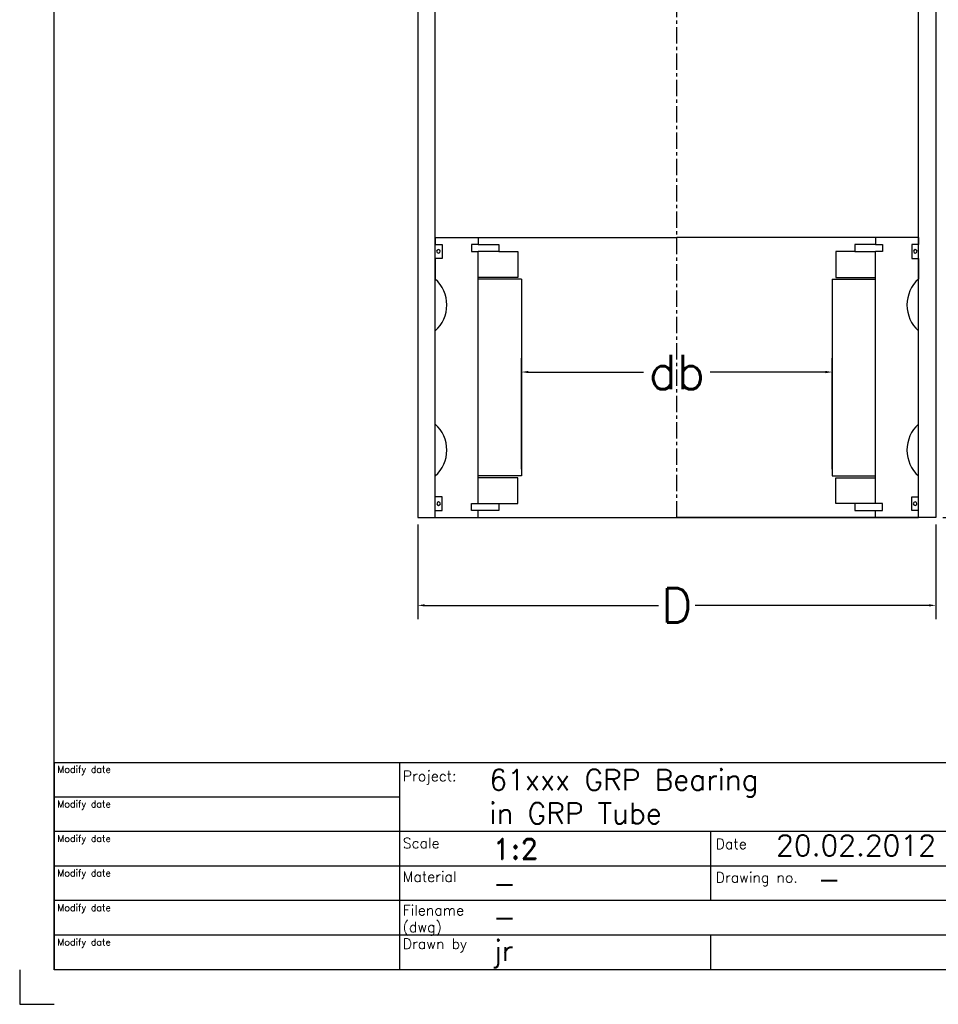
# Model space of a CAD drawing. Extents: x -770 to 200, y -179 to 391.
# Tile 1 of 6: x -770 to -504, y -179 to 106. Entities that reach past the tile are written whole.
import ezdxf

# ---------------------------------------------------------------- set-up
doc = ezdxf.new("R2010")
doc.units = 0
doc.header["$LTSCALE"] = 0.15
doc.linetypes.add('CENTER', pattern=[50.8, 31.75, -6.35, 6.35, -6.35])
doc.layers.get('0').update_dxf_attribs({"linetype": 'CONTINUOUS'})
doc.layers.get('DEFPOINTS').update_dxf_attribs({"linetype": 'CONTINUOUS'})
for name, color, linetype in [('CENTER', 9, 'CENTER'), ('DIMS', 7, 'CONTINUOUS'), ('LEJEHUS', 5, 'CONTINUOUS'), ('RAMME', 7, 'CONTINUOUS'), ('YDERHUS', 3, 'CONTINUOUS')]:
    doc.layers.add(name, color=color, linetype=linetype)
doc.styles.add('ROMAND', font='romand')
doc.styles.add('ROMANS', font='romans')
doc.dimstyles.new('JAN', dxfattribs={"dimtxt": 2, "dimasz": 2, "dimexe": 4, "dimexo": 2, "dimgap": 2, "dimtad": 0, "dimtih": 1, "dimtoh": 1, "dimdsep": 46, "dimtxsty": 'ROMANS', "dimcen": 2.97, "dimadec": 0, "dimazin": 0, "dimtfac": 0.65, "dimtofl": 0, "dimtmove": 2, "dimatfit": 3, "dimfxl": 1, "dimtolj": 1, "dimarcsym": 0})

# ---------------------------------------------------------------- blocks, each defined once
blk = doc.blocks.new('6S090150B')
for p, q in [((-70, 40.5), (-57.5, 40.5)), ((-70, 40.5), (-70, 38.5)), ((-57.5, 40.5), (0, 40.5)), ((-57.5, 40.5), (-57.5, 38.5)), ((57.5, 40.5), (0, 40.5)), ((57.5, 40.5), (57.5, 38.5)), ((70, 40.5), (57.5, 40.5)), ((70, 40.5), (70, 38.5)), ((-70, 38.5), (-68, 38.5)), ((-68, 38.5), (-68, 34.5)), ((-57.5, 38.5), (-59.5, 38.5)), ((-59.5, 38.5), (-59.5, 36.5)), ((-57.5, 38.5), (-51.5, 38.5)), ((-51.5, 38.5), (-51.5, 36.5)), ((57.5, 38.5), (51.5, 38.5)), ((51.5, 38.5), (51.5, 36.5)), ((57.5, 38.5), (59.5, 38.5)), ((59.5, 38.5), (59.5, 36.5)), ((70, 38.5), (68, 38.5)), ((68, 38.5), (68, 34.5)), ((-68, 34.5), (-70, 34.5)), ((-70, 34.5), (-70, 28.5)), ((-59.5, 36.5), (-57.5, 36.5)), ((-57.5, -36.5), (-57.5, 36.5)), ((-51.5, 36.5), (-57.5, 36.5)), ((-51.5, 36.5), (-46, 36.5)), ((-46, 36.5), (-46, 29)), ((51.5, 36.5), (46, 36.5)), ((46, 36.5), (46, 29)), ((51.5, 36.5), (57.5, 36.5)), ((59.5, 36.5), (57.5, 36.5)), ((57.5, -36.5), (57.5, 36.5)), ((68, 34.5), (70, 34.5)), ((70, 34.5), (70, 28.5)), ((-46, 29), (-57.5, 29)), ((-45, 28.5), (-57.5, 28.5)), ((-45, 28.5), (-45, -28.5)), ((45, 28.5), (45, -28.5)), ((45, 28.5), (57.5, 28.5)), ((46, 29), (57.5, 29)), ((-70, -13.5), (-70, 13.5)), ((70, -13.5), (70, 13.5)), ((-70, -34.5), (-70, -28.5)), ((-45, -28.5), (-57.5, -28.5)), ((45, -28.5), (57.5, -28.5)), ((70, -34.5), (70, -28.5)), ((-46, -29), (-57.5, -29)), ((-46, -36.5), (-46, -29)), ((46, -36.5), (46, -29)), ((46, -29), (57.5, -29)), ((-68, -34.5), (-70, -34.5)), ((-68, -38.5), (-68, -34.5)), ((-59.5, -38.5), (-59.5, -36.5)), ((-59.5, -36.5), (-57.5, -36.5)), ((-57.5, -36.5), (-51.5, -36.5)), ((-51.5, -36.5), (-51.5, -38.5)), ((-51.5, -36.5), (-46, -36.5)), ((51.5, -36.5), (46, -36.5)), ((57.5, -36.5), (51.5, -36.5)), ((51.5, -36.5), (51.5, -38.5)), ((59.5, -36.5), (57.5, -36.5)), ((59.5, -38.5), (59.5, -36.5)), ((68, -38.5), (68, -34.5)), ((68, -34.5), (70, -34.5)), ((-70, -40.5), (-70, -38.5)), ((-70, -38.5), (-68, -38.5)), ((-57.5, -38.5), (-59.5, -38.5)), ((-57.5, -40.5), (-57.5, -38.5)), ((-51.5, -38.5), (-57.5, -38.5)), ((51.5, -38.5), (57.5, -38.5)), ((57.5, -40.5), (57.5, -38.5)), ((57.5, -38.5), (59.5, -38.5)), ((70, -38.5), (68, -38.5)), ((70, -40.5), (70, -38.5)), ((-70, -40.5), (-57.5, -40.5)), ((-57.5, -40.5), (0, -40.5)), ((57.5, -40.5), (0, -40.5)), ((70, -40.5), (57.5, -40.5))]:
    blk.add_line(p, q)
for centre, radius, start, end in [((-69.04, 36.54), 0.525, 0, 180), ((69.04, 36.54), 0.525, 0, 180), ((-69.04, 36.54), 0.525, 180, 0), ((69.04, 36.54), 0.525, 180, 0), ((76.61, 21), 10, 131.4096, 228.5904), ((-76.61, 21), 10, 311.4096, 48.5904), ((-76.61, -21), 10, 311.4096, 48.5904), ((76.61, -21), 10, 131.4096, 228.5904), ((-68.98, -36.52), 0.525, 0, 180), ((-68.98, -36.52), 0.525, 180, 0), ((68.98, -36.52), 0.525, 0, 180), ((68.98, -36.52), 0.525, 180, 0)]:
    blk.add_arc(centre, radius, start, end)
at = {"layer": 'CENTER'}
blk.add_line((0, -40.5), (0, 40.5), dxfattribs=at)
blk = doc.blocks.new('*D493')
at = {"layer": 'DEFPOINTS', "color": 0}
for p in [(-534.92, 4.01), (-624.92, -26.08), (-534.92, -26.08)]:
    blk.add_point(p, dxfattribs=at)
at = {"layer": 'DIMS', "color": 0, "lineweight": -2}
for p, q in [((-624.92, -24.08), (-624.92, 8.01)), ((-534.92, -24.08), (-534.92, 8.01)), ((-622.92, 4.01), (-589.54, 4.01)), ((-536.92, 4.01), (-570.31, 4.01))]:
    blk.add_line(p, q, dxfattribs=at)
at = {"layer": 'DIMS', "color": 0}
for points in [[(-622.92, 4.35), (-622.92, 3.68), (-624.92, 4.01)], [(-536.92, 4.35), (-536.92, 3.68), (-534.92, 4.01)]]:
    blk.add_solid(points, dxfattribs=at)
at = {"layer": 'DIMS', "color": 0, "insert": (-579.92, 4.01), "char_height": 2, "attachment_point": 5, "style": 'ROMANS'}
blk.add_mtext('\\A1;{\\H5x;db}', dxfattribs=at)
blk = doc.blocks.new('*D494')
at = {"layer": 'DEFPOINTS', "color": 0}
for p in [(-504.92, 271.92), (-474.86, 271.92), (-504.92, -38.08)]:
    blk.add_point(p, dxfattribs=at)
at = {"layer": 'DIMS', "color": 0, "lineweight": -2}
for p, q in [((-502.92, 271.92), (-470.86, 271.92)), ((-474.86, 269.92), (-474.86, 123.92)), ((-474.86, -36.08), (-474.86, 109.92)), ((-502.92, -38.08), (-470.86, -38.08))]:
    blk.add_line(p, q, dxfattribs=at)
at = {"layer": 'DIMS', "color": 0}
for points in [[(-475.19, 269.92), (-474.52, 269.92), (-474.86, 271.92)], [(-475.19, -36.08), (-474.52, -36.08), (-474.86, -38.08)]]:
    blk.add_solid(points, dxfattribs=at)
at = {"layer": 'DIMS', "color": 0, "insert": (-474.86, 116.92), "char_height": 2, "attachment_point": 5, "style": 'ROMANS'}
blk.add_mtext('\\A1;{\\H5x;H}', dxfattribs=at)
blk = doc.blocks.new('*D507')
at = {"layer": 'DEFPOINTS', "color": 0}
for p in [(-654.92, -38.08), (-504.92, -38.08), (-504.92, -63.52)]:
    blk.add_point(p, dxfattribs=at)
at = {"layer": 'DIMS', "color": 0, "lineweight": -2}
for p, q in [((-654.92, -40.08), (-654.92, -67.52)), ((-504.92, -40.08), (-504.92, -67.52)), ((-652.92, -63.52), (-585.26, -63.52)), ((-506.92, -63.52), (-574.59, -63.52))]:
    blk.add_line(p, q, dxfattribs=at)
at = {"layer": 'DIMS', "color": 0}
for points in [[(-652.92, -63.19), (-652.92, -63.85), (-654.92, -63.52)], [(-506.92, -63.19), (-506.92, -63.85), (-504.92, -63.52)]]:
    blk.add_solid(points, dxfattribs=at)
at = {"layer": 'DIMS', "color": 0, "insert": (-579.92, -63.52), "char_height": 10, "attachment_point": 5, "style": 'ROMANS'}
blk.add_mtext('\\A1;D', dxfattribs=at)

msp = doc.modelspace()

# ---------------------------------------------------------------- linework, layer by layer
at = {"layer": 'CENTER'}
msp.add_line((-579.924, -38.079), (-579.924, 271.921), dxfattribs=at)
at = {"layer": 'RAMME'}
for p, q in [((-760.196, -169), (-760.196, 381)), ((-760.196, -109), (-380.196, -109)), ((-760.196, -109), (-760.196, -169)), ((-660.196, -109), (-660.196, -169)), ((-660.196, -119), (-760.196, -119)), ((-480.196, -129), (-760.196, -129)), ((-570.196, -129), (-570.196, -149)), ((-480.196, -139), (-760.196, -139)), ((-480.196, -149), (-760.196, -149)), ((-480.196, -159), (-760.196, -159)), ((-570.196, -159), (-570.196, -169)), ((-770.196, -169), (-770.196, -179)), ((-380.196, -169), (-760.196, -169)), ((-770.196, -179), (-760.196, -179))]:
    msp.add_line(p, q, dxfattribs=at)
at = {"layer": 'YDERHUS'}
for p, q in [((-654.924, 271.921), (-654.924, -38.079)), ((-649.924, -38.079), (-649.924, 271.921)), ((-509.924, -38.079), (-509.924, 271.921)), ((-504.924, 271.921), (-504.924, -38.079)), ((-654.924, -38.079), (-649.924, -38.079)), ((-649.924, -38.079), (-509.924, -38.079)), ((-504.924, -38.079), (-509.924, -38.079))]:
    msp.add_line(p, q, dxfattribs=at)

# ---------------------------------------------------------------- block references
at = {"layer": 'LEJEHUS'}
msp.add_blockref('6S090150B', (-579.924, 2.421), dxfattribs=at)

# ---------------------------------------------------------------- texts
at = {"layer": 'RAMME'}
for s, height, style, p in [('Modify date', 1.98285, 'ROMANS', (-759.281, -112)), ('61xxx GRP Bearing', 6, 'ROMANS', (-634.196, -117)), ('Project:', 3, 'ROMANS', (-659.286, -114.415)), ('Modify date', 1.98285, 'ROMANS', (-759.281, -122)), ('in GRP Tube', 6, 'ROMANS', (-634.196, -126.714)), ('Modify date', 1.98285, 'ROMANS', (-759.281, -132)), ('Scale ', 3, 'ROMANS', (-659.286, -133.843)), ('1:2', 6, 'ROMAND', (-633.196, -137)), ('Date', 3, 'ROMANS', (-568.693, -134.076)), ('20.02.2012', 6, 'ROMANS', (-551.196, -136)), ('Modify date', 1.98285, 'ROMANS', (-759.281, -142)), ('Material', 3, 'ROMANS', (-659.286, -143.558)), ('Drawing no.', 3, 'ROMANS', (-568.693, -143.79)), ('-', 6, 'ROMANS', (-633.196, -147)), ('-', 6, 'ROMANS', (-539.196, -145.714)), ('Modify date', 1.98285, 'ROMANS', (-759.281, -152)), ('Filename', 3, 'ROMANS', (-659.286, -153.272)), ('(dwg)', 3, 'ROMANS', (-659.286, -158.129)), ('-', 6, 'ROMANS', (-633.196, -156.714)), ('Modify date', 1.98285, 'ROMANS', (-759.281, -162)), ('Drawn by', 3, 'ROMANS', (-659.286, -162.986)), ('jr', 6, 'ROMANS', (-633.196, -166.429))]:
    msp.add_text(s, height=height, dxfattribs=dict(at, style=style)).set_placement(p)

# ---------------------------------------------------------------- dimensions: what is measured, and where the dimension line sits
at = {"layer": 'DIMS'}
dim = msp.add_linear_dim(base=(-474.856, 271.921), p1=(-504.924, -38.079), p2=(-504.924, 271.921), angle=90, text='{\\H5x;H}', dimstyle='JAN', dxfattribs=at)
dim.commit()
dim.dimension.update_dxf_attribs({"geometry": '*D494', "text_midpoint": (-474.856, 116.921)})
dim = msp.add_linear_dim(base=(-534.924, 4.013), p1=(-624.924, -26.079), p2=(-534.924, -26.079), text='{\\H5x;db}', dimstyle='JAN', dxfattribs=at)
dim.commit()
dim.dimension.update_dxf_attribs({"geometry": '*D493', "text_midpoint": (-579.924, 4.013)})
dim = msp.add_linear_dim(base=(-504.924, -63.52), p1=(-654.924, -38.079), p2=(-504.924, -38.079), text='D', dimstyle='JAN', override={"dimtxt": 10}, dxfattribs=at)
dim.commit()
dim.dimension.update_dxf_attribs({"geometry": '*D507', "text_midpoint": (-579.924, -63.52)})

doc.saveas('drawing.dxf')
